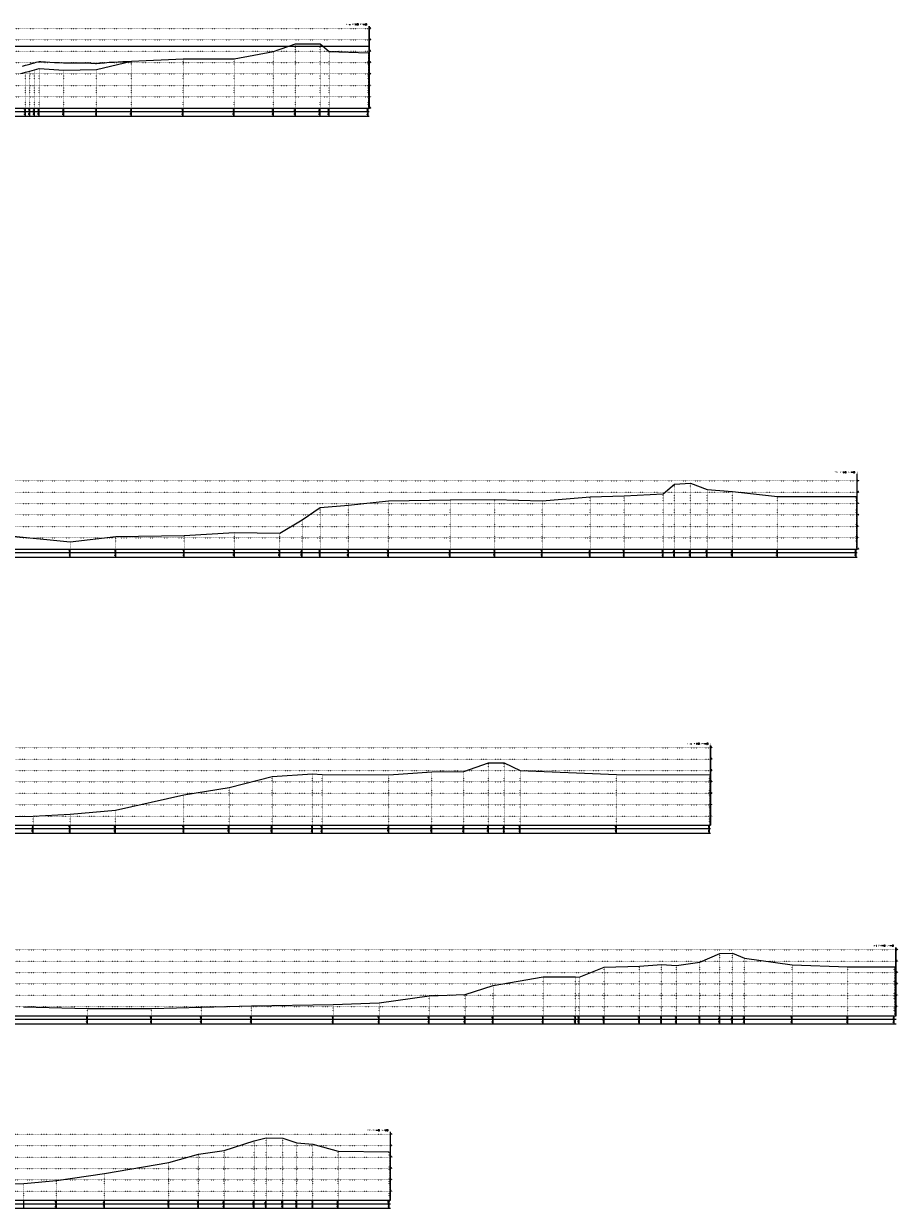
# Model space of a CAD drawing. Extents: x 391415 to 399140, y 3188456 to 3193757.
# Tile 3 of 3: x 395301 to 399140, y 3188456 to 3193656. Entities that reach past the tile are written whole.
import ezdxf
from ezdxf.enums import TextEntityAlignment as Align

# ---------------------------------------------------------------- set-up
doc = ezdxf.new("R2010")
doc.units = 0
doc.linetypes.add('X4', pattern=[1.6, 0, -1.6])
for name, color, linetype in [('DESIGN_DISTRIBUTED', 3, 'CONTINUOUS'), ('DMX', 1, 'CONTINUOUS'), ('WSE_22_190', 4, 'CONTINUOUS'), ('zdm1', 2, 'CONTINUOUS'), ('ZDMT5', 3, 'CONTINUOUS')]:
    doc.layers.add(name, color=color, linetype=linetype)
doc.styles.add('HZ', font='rs.shx', dxfattribs={"width": 0.8, "bigfont": 'hztxt.shx'})

msp = doc.modelspace()

# ---------------------------------------------------------------- linework, layer by layer
at = {"layer": 'DESIGN_DISTRIBUTED', "color": 3}
msp.add_lwpolyline([(395296.2, 3193470.2), (395308.7, 3193473.5), (395316.2, 3193475.6), (395328.7, 3193479.1), (395336.2, 3193481.1), (395348.7, 3193484.5), (395356.2, 3193486.5), (395368.7, 3193489.8), (395376.2, 3193489.4), (395396.2, 3193488.4), (395416.2, 3193487.4), (395436.2, 3193486.3), (395456.2, 3193485.2), (395476.2, 3193484.1), (395476.9, 3193484), (395496.2, 3193484.3), (395516.2, 3193484.5), (395536.2, 3193484.5), (395556.2, 3193484.2), (395576.2, 3193483.6), (395596.2, 3193482.7), (395616.2, 3193481.4), (395621.3, 3193481), (395636.2, 3193482.8), (395656.2, 3193484.9), (395676.2, 3193486.5), (395696.2, 3193487.8), (395716.2, 3193488.8), (395736.2, 3193489.6), (395756.2, 3193490.3), (395774.7, 3193491.3), (396000.3, 3193501.2), (396224.7, 3193501.7), (396396.8, 3193534.5), (396494.1, 3193568.3), (396601.6, 3193568.3), (396641.2, 3193533.7), (396812.7, 3193528.2)], dxfattribs=at)
at = {"layer": 'DMX', "linetype": 'Continuous', "flags": 128}
for points in [[(395288.7, 3193437.5), (395308.7, 3193442.8), (395328.7, 3193448.3), (395348.7, 3193453.6), (395368.7, 3193458.7), (395476.9, 3193452.2), (395621.3, 3193455.5), (395774.7, 3193491.3), (396000.3, 3193501.2), (396224.7, 3193501.7), (396396.8, 3193534.5), (396494.1, 3193568.3), (396601.6, 3193568.3), (396641.2, 3193533.7), (396812.7, 3193528.2)], [(395225.6, 3191409.2), (395505.5, 3191382.4), (395705.3, 3191405.1), (396005.5, 3191409.7), (396225.6, 3191422.2), (396425.4, 3191419.8), (396522.8, 3191478), (396602.3, 3191532.7), (396726.9, 3191542.2), (396902.1, 3191561.7), (397173.4, 3191565.7), (397369.1, 3191567.7), (397576.8, 3191562.2), (397787.9, 3191578.7), (397936.8, 3191583.2), (398107.4, 3191591.9), (398157.4, 3191634.7), (398226.9, 3191638.7), (398300.5, 3191612), (398412, 3191602.2), (398610, 3191580.8), (398954.1, 3191580.6)], [(394817.9, 3190173), (395343.3, 3190177.4), (395504.6, 3190185.9), (395703.5, 3190204.1), (396004.6, 3190271.7), (396203.5, 3190303.1), (396391.6, 3190351.9), (396568.3, 3190362.9), (396610.7, 3190360.2), (396903, 3190358.9), (397092.2, 3190372.9), (397233.1, 3190374.1), (397340.4, 3190411.9), (397410.5, 3190411.9), (397479.4, 3190378.2), (397902.8, 3190360.1), (398310.6, 3190358.3)], [(395300.4, 3189341.1), (395580.9, 3189332.7), (395861.4, 3189333.3), (396080.9, 3189339), (396300.3, 3189344.5), (396660, 3189351.4), (396861.3, 3189358.8), (397080.8, 3189389), (397239.1, 3189394.4), (397361.3, 3189433.9), (397580.7, 3189473), (397722.9, 3189471.7), (397739, 3189471.1), (397848.8, 3189514.5), (398003.9, 3189519.3), (398100.4, 3189527), (398165.8, 3189521.7), (398268.4, 3189536.4), (398356.2, 3189575.5), (398412.3, 3189576.5), (398464.8, 3189555), (398674, 3189524.8), (398917.9, 3189516), (399122, 3189515.6), (399124.6, 3189515.7)], [(395090.3, 3188558.7), (395301.8, 3188565.6), (395444.5, 3188579.1), (395656, 3188609.4), (395938.8, 3188657.2), (396068.7, 3188693.4), (396181.1, 3188710), (396312.2, 3188751.8), (396365.8, 3188765.4), (396438.1, 3188764.4), (396499.6, 3188743.9), (396570.8, 3188738.3), (396681.5, 3188707), (396905.8, 3188704.7)]]:
    msp.add_lwpolyline(points, dxfattribs=at)
at = {"layer": 'WSE_22_190', "color": 4}
msp.add_line((391496.2, 3193557.2), (396812.7, 3193557.2), dxfattribs=at)
at = {"layer": 'zdm1', "linetype": 'X4'}
for p, q in [((391481.2, 3193635.3), (396827.7, 3193635.3)), ((391481.2, 3193585.3), (396827.7, 3193585.3)), ((391481.2, 3193535.3), (396827.7, 3193535.3)), ((391481.2, 3193485.3), (396827.7, 3193485.3)), ((391481.2, 3193435.3), (396827.7, 3193435.3)), ((391481.2, 3193385.3), (396827.7, 3193385.3)), ((391481.2, 3193335.3), (396827.7, 3193335.3)), ((391481.2, 3193285.3), (396827.7, 3193285.3)), ((391476, 3191649.7), (398969.1, 3191649.7)), ((391476, 3191599.7), (398969.1, 3191599.7)), ((391476, 3191549.7), (398969.1, 3191549.7)), ((391476, 3191499.7), (398969.1, 3191499.7)), ((391476, 3191449.7), (398969.1, 3191449.7)), ((391476, 3191399.7), (398969.1, 3191399.7)), ((391476, 3191349.7), (398969.1, 3191349.7)), ((391449.7, 3190477.9), (398325.6, 3190477.9)), ((391449.7, 3190427.9), (398325.6, 3190427.9)), ((391449.7, 3190377.9), (398325.6, 3190377.9)), ((391449.7, 3190327.9), (398325.6, 3190327.9)), ((391449.7, 3190277.9), (398325.6, 3190277.9)), ((391449.7, 3190227.9), (398325.6, 3190227.9)), ((391449.7, 3190177.9), (398325.6, 3190177.9)), ((391445, 3189591.5), (399139.6, 3189591.5)), ((391445, 3189541.5), (399139.6, 3189541.5)), ((391445, 3189491.5), (399139.6, 3189491.5)), ((391445, 3189441.5), (399139.6, 3189441.5)), ((391445, 3189391.5), (399139.6, 3189391.5)), ((391445, 3189341.5), (399139.6, 3189341.5)), ((391464.9, 3188781.4), (396920.8, 3188781.4)), ((391464.9, 3188731.4), (396920.8, 3188731.4)), ((391464.9, 3188681.4), (396920.8, 3188681.4)), ((391464.9, 3188631.4), (396920.8, 3188631.4)), ((391464.9, 3188581.4), (396920.8, 3188581.4)), ((391464.9, 3188531.4), (396920.8, 3188531.4))]:
    msp.add_line(p, q, dxfattribs=at)
at = {"layer": 'zdm1', "linetype": 'Continuous'}
for p, q in [((396817.2, 3193285.3), (396817.2, 3193645.3)), ((396818.2, 3193285.3), (396818.2, 3193645.3)), ((391451.2, 3193270.3), (396817.7, 3193270.3)), ((391451.2, 3193250.3), (396817.7, 3193250.3)), ((391496.2, 3193285.3), (396817.7, 3193285.3)), ((398958.6, 3191349.7), (398958.6, 3191679.7)), ((398959.6, 3191349.7), (398959.6, 3191679.7)), ((391446, 3191334.7), (398959.1, 3191334.7)), ((391491, 3191349.7), (398959.1, 3191349.7)), ((391446, 3191314.7), (398959.1, 3191314.7)), ((398315.1, 3190137.9), (398315.1, 3190487.9)), ((398316.1, 3190137.9), (398316.1, 3190487.9)), ((391464.7, 3190137.9), (398315.6, 3190137.9)), ((391419.7, 3190122.9), (398315.6, 3190122.9)), ((391419.7, 3190102.9), (398315.6, 3190102.9)), ((399129.1, 3189301.5), (399129.1, 3189601.5)), ((399130.1, 3189301.5), (399130.1, 3189601.5)), ((391460, 3189301.5), (399129.6, 3189301.5)), ((391415, 3189286.5), (399129.6, 3189286.5)), ((391415, 3189266.5), (399129.6, 3189266.5)), ((396910.3, 3188491.4), (396910.3, 3188791.4)), ((396911.3, 3188491.4), (396911.3, 3188791.4)), ((391434.9, 3188476.4), (396910.8, 3188476.4)), ((391479.9, 3188491.4), (396910.8, 3188491.4)), ((391434.9, 3188456.4), (396910.8, 3188456.4))]:
    msp.add_line(p, q, dxfattribs=at)
at = {"layer": 'zdm1', "linetype": 'Continuous', "const_width": 1, "flags": 128}
for points in [[(396817.7, 3193635.3), (396817.7, 3193645.3)], [(396817.7, 3193615.3), (396817.7, 3193625.3)], [(396817.7, 3193595.3), (396817.7, 3193605.3)], [(396817.7, 3193575.3), (396817.7, 3193585.3)], [(396817.7, 3193555.3), (396817.7, 3193565.3)], [(396817.7, 3193535.3), (396817.7, 3193545.3)], [(396817.7, 3193515.3), (396817.7, 3193525.3)], [(396817.7, 3193495.3), (396817.7, 3193505.3)], [(396817.7, 3193475.3), (396817.7, 3193485.3)], [(396817.7, 3193455.3), (396817.7, 3193465.3)], [(396817.7, 3193435.3), (396817.7, 3193445.3)], [(396817.7, 3193415.3), (396817.7, 3193425.3)], [(396817.7, 3193395.3), (396817.7, 3193405.3)], [(396817.7, 3193375.3), (396817.7, 3193385.3)], [(396817.7, 3193355.3), (396817.7, 3193365.3)], [(396817.7, 3193335.3), (396817.7, 3193345.3)], [(396817.7, 3193315.3), (396817.7, 3193325.3)], [(396817.7, 3193295.3), (396817.7, 3193305.3)], [(398959.1, 3191679.7), (398959.1, 3191689.7)], [(398959.1, 3191659.7), (398959.1, 3191669.7)], [(398959.1, 3191639.7), (398959.1, 3191649.7)], [(398959.1, 3191619.7), (398959.1, 3191629.7)], [(398959.1, 3191599.7), (398959.1, 3191609.7)], [(398959.1, 3191579.7), (398959.1, 3191589.7)], [(398959.1, 3191559.7), (398959.1, 3191569.7)], [(398959.1, 3191539.7), (398959.1, 3191549.7)], [(398959.1, 3191519.7), (398959.1, 3191529.7)], [(398959.1, 3191499.7), (398959.1, 3191509.7)], [(398959.1, 3191479.7), (398959.1, 3191489.7)], [(398959.1, 3191459.7), (398959.1, 3191469.7)], [(398959.1, 3191439.7), (398959.1, 3191449.7)], [(398959.1, 3191419.7), (398959.1, 3191429.7)], [(398959.1, 3191399.7), (398959.1, 3191409.7)], [(398959.1, 3191379.7), (398959.1, 3191389.7)], [(398959.1, 3191359.7), (398959.1, 3191369.7)], [(398315.6, 3190487.9), (398315.6, 3190497.9)], [(398315.6, 3190467.9), (398315.6, 3190477.9)], [(398315.6, 3190447.9), (398315.6, 3190457.9)], [(398315.6, 3190427.9), (398315.6, 3190437.9)], [(398315.6, 3190407.9), (398315.6, 3190417.9)], [(398315.6, 3190387.9), (398315.6, 3190397.9)], [(398315.6, 3190367.9), (398315.6, 3190377.9)], [(398315.6, 3190347.9), (398315.6, 3190357.9)], [(398315.6, 3190327.9), (398315.6, 3190337.9)], [(398315.6, 3190307.9), (398315.6, 3190317.9)], [(398315.6, 3190287.9), (398315.6, 3190297.9)], [(398315.6, 3190267.9), (398315.6, 3190277.9)], [(398315.6, 3190247.9), (398315.6, 3190257.9)], [(398315.6, 3190227.9), (398315.6, 3190237.9)], [(398315.6, 3190207.9), (398315.6, 3190217.9)], [(398315.6, 3190187.9), (398315.6, 3190197.9)], [(398315.6, 3190167.9), (398315.6, 3190177.9)], [(398315.6, 3190147.9), (398315.6, 3190157.9)], [(399129.6, 3189591.5), (399129.6, 3189601.5)], [(399129.6, 3189571.5), (399129.6, 3189581.5)], [(399129.6, 3189551.5), (399129.6, 3189561.5)], [(399129.6, 3189531.5), (399129.6, 3189541.5)], [(399129.6, 3189511.5), (399129.6, 3189521.5)], [(399129.6, 3189491.5), (399129.6, 3189501.5)], [(399129.6, 3189471.5), (399129.6, 3189481.5)], [(399129.6, 3189451.5), (399129.6, 3189461.5)], [(399129.6, 3189431.5), (399129.6, 3189441.5)], [(399129.6, 3189411.5), (399129.6, 3189421.5)], [(399129.6, 3189391.5), (399129.6, 3189401.5)], [(399129.6, 3189371.5), (399129.6, 3189381.5)], [(399129.6, 3189351.5), (399129.6, 3189361.5)], [(399129.6, 3189331.5), (399129.6, 3189341.5)], [(399129.6, 3189311.5), (399129.6, 3189321.5)], [(396910.8, 3188781.4), (396910.8, 3188791.4)], [(396910.8, 3188761.4), (396910.8, 3188771.4)], [(396910.8, 3188741.4), (396910.8, 3188751.4)], [(396910.8, 3188721.4), (396910.8, 3188731.4)], [(396910.8, 3188701.4), (396910.8, 3188711.4)], [(396910.8, 3188681.4), (396910.8, 3188691.4)], [(396910.8, 3188661.4), (396910.8, 3188671.4)], [(396910.8, 3188641.4), (396910.8, 3188651.4)], [(396910.8, 3188621.4), (396910.8, 3188631.4)], [(396910.8, 3188601.4), (396910.8, 3188611.4)], [(396910.8, 3188581.4), (396910.8, 3188591.4)], [(396910.8, 3188561.4), (396910.8, 3188571.4)], [(396910.8, 3188541.4), (396910.8, 3188551.4)], [(396910.8, 3188521.4), (396910.8, 3188531.4)], [(396910.8, 3188501.4), (396910.8, 3188511.4)]]:
    msp.add_lwpolyline(points, dxfattribs=at)
at = {"layer": 'ZDMT5', "linetype": 'X4'}
for p, q in [((396494.1, 3193285.3), (396494.1, 3193568.3)), ((396601.6, 3193285.3), (396601.6, 3193568.3)), ((396396.8, 3193285.3), (396396.8, 3193534.5)), ((396641.2, 3193285.3), (396641.2, 3193533.7)), ((396812.7, 3193285.3), (396812.7, 3193528.2)), ((395348.7, 3193285.3), (395348.7, 3193453.6)), ((395368.7, 3193285.3), (395368.7, 3193458.7)), ((395476.9, 3193285.3), (395476.9, 3193452.2)), ((395621.3, 3193285.3), (395621.3, 3193455.5)), ((395774.7, 3193285.3), (395774.7, 3193491.3)), ((396000.3, 3193285.3), (396000.3, 3193501.2)), ((396224.7, 3193285.3), (396224.7, 3193501.7)), ((395308.7, 3193285.3), (395308.7, 3193442.8)), ((395328.7, 3193285.3), (395328.7, 3193448.3)), ((398157.4, 3191349.7), (398157.4, 3191634.7)), ((398226.9, 3191349.7), (398226.9, 3191638.7)), ((397936.8, 3191349.7), (397936.8, 3191583.2)), ((398107.4, 3191349.7), (398107.4, 3191591.9)), ((398300.5, 3191349.7), (398300.5, 3191612)), ((398412, 3191349.7), (398412, 3191602.2)), ((398610, 3191349.7), (398610, 3191580.8)), ((398954.1, 3191349.7), (398954.1, 3191580.6)), ((396602.3, 3191349.7), (396602.3, 3191532.7)), ((396726.9, 3191349.7), (396726.9, 3191542.2)), ((396902.1, 3191349.7), (396902.1, 3191561.7)), ((397173.4, 3191349.7), (397173.4, 3191565.7)), ((397369.1, 3191349.7), (397369.1, 3191567.7)), ((397576.8, 3191349.7), (397576.8, 3191562.2)), ((397787.9, 3191349.7), (397787.9, 3191578.7)), ((396522.8, 3191349.7), (396522.8, 3191478)), ((395505.5, 3191349.7), (395505.5, 3191382.4)), ((395705.3, 3191349.7), (395705.3, 3191405.1)), ((396005.5, 3191349.7), (396005.5, 3191409.7)), ((396225.6, 3191349.7), (396225.6, 3191422.2)), ((396425.4, 3191349.7), (396425.4, 3191419.8)), ((397340.4, 3190137.9), (397340.4, 3190411.9)), ((397410.5, 3190137.9), (397410.5, 3190411.9)), ((396391.6, 3190137.9), (396391.6, 3190351.9)), ((396568.3, 3190137.9), (396568.3, 3190362.9)), ((396610.7, 3190137.9), (396610.7, 3190360.2)), ((396903, 3190137.9), (396903, 3190358.9)), ((397092.2, 3190137.9), (397092.2, 3190372.9)), ((397233.1, 3190137.9), (397233.1, 3190374.1)), ((397479.4, 3190137.9), (397479.4, 3190378.2)), ((397902.8, 3190137.9), (397902.8, 3190360.1)), ((398310.6, 3190137.9), (398310.6, 3190358.3)), ((396203.5, 3190137.9), (396203.5, 3190303.1)), ((396004.6, 3190137.9), (396004.6, 3190271.7)), ((395343.3, 3190137.9), (395343.3, 3190177.4)), ((395504.6, 3190137.9), (395504.6, 3190185.9)), ((395703.5, 3190137.9), (395703.5, 3190204.1)), ((398356.2, 3189301.5), (398356.2, 3189575.5)), ((398412.3, 3189301.5), (398412.3, 3189576.5)), ((398464.8, 3189301.5), (398464.8, 3189555)), ((397848.8, 3189301.5), (397848.8, 3189514.5)), ((398003.9, 3189301.5), (398003.9, 3189519.3)), ((398100.4, 3189301.5), (398100.4, 3189527)), ((398165.8, 3189301.5), (398165.8, 3189521.7)), ((398268.4, 3189301.5), (398268.4, 3189536.4)), ((398674, 3189301.5), (398674, 3189524.8)), ((398917.9, 3189301.5), (398917.9, 3189516)), ((399122, 3189301.5), (399122, 3189515.6)), ((399124.6, 3189301.5), (399124.6, 3189515.7)), ((397580.7, 3189301.5), (397580.7, 3189473)), ((397722.9, 3189301.5), (397722.9, 3189471.7)), ((397739, 3189301.5), (397739, 3189471.1)), ((397361.3, 3189301.5), (397361.3, 3189433.9)), ((396300.3, 3189301.5), (396300.3, 3189344.5)), ((396660, 3189301.5), (396660, 3189351.4)), ((396861.3, 3189301.5), (396861.3, 3189358.8)), ((397080.8, 3189301.5), (397080.8, 3189389)), ((397239.1, 3189301.5), (397239.1, 3189394.4)), ((395580.9, 3189301.5), (395580.9, 3189332.7)), ((395861.4, 3189301.5), (395861.4, 3189333.3)), ((396080.9, 3189301.5), (396080.9, 3189339)), ((396312.2, 3188491.4), (396312.2, 3188751.8)), ((396365.8, 3188491.4), (396365.8, 3188765.4)), ((396438.1, 3188491.4), (396438.1, 3188764.4)), ((396499.6, 3188491.4), (396499.6, 3188743.9)), ((396570.8, 3188491.4), (396570.8, 3188738.3)), ((396068.7, 3188491.4), (396068.7, 3188693.4)), ((396181.1, 3188491.4), (396181.1, 3188710)), ((396681.5, 3188491.4), (396681.5, 3188707)), ((396905.8, 3188491.4), (396905.8, 3188704.7)), ((395938.8, 3188491.4), (395938.8, 3188657.2)), ((395301.8, 3188491.4), (395301.8, 3188565.6)), ((395444.5, 3188491.4), (395444.5, 3188579.1)), ((395656, 3188491.4), (395656, 3188609.4))]:
    msp.add_line(p, q, dxfattribs=at)
at = {"layer": 'ZDMT5', "linetype": 'Continuous'}
for p, q in [((395308.7, 3193250.3), (395308.7, 3193285.3)), ((395328.7, 3193250.3), (395328.7, 3193285.3)), ((395348.7, 3193250.3), (395348.7, 3193285.3)), ((395368.7, 3193250.3), (395368.7, 3193285.3)), ((395476.9, 3193250.3), (395476.9, 3193285.3)), ((395621.3, 3193250.3), (395621.3, 3193285.3)), ((395774.7, 3193250.3), (395774.7, 3193285.3)), ((396000.3, 3193250.3), (396000.3, 3193285.3)), ((396224.7, 3193250.3), (396224.7, 3193285.3)), ((396396.8, 3193250.3), (396396.8, 3193285.3)), ((396494.1, 3193250.3), (396494.1, 3193285.3)), ((396601.6, 3193250.3), (396601.6, 3193285.3)), ((396641.2, 3193250.3), (396641.2, 3193285.3)), ((396812.7, 3193250.3), (396812.7, 3193285.3)), ((395505.5, 3191314.7), (395505.5, 3191349.7)), ((395705.3, 3191314.7), (395705.3, 3191349.7)), ((396005.5, 3191314.7), (396005.5, 3191349.7)), ((396225.6, 3191314.7), (396225.6, 3191349.7)), ((396425.4, 3191314.7), (396425.4, 3191349.7)), ((396522.8, 3191314.7), (396522.8, 3191349.7)), ((396602.3, 3191314.7), (396602.3, 3191349.7)), ((396726.9, 3191314.7), (396726.9, 3191349.7)), ((396902.1, 3191314.7), (396902.1, 3191349.7)), ((397173.4, 3191314.7), (397173.4, 3191349.7)), ((397369.1, 3191314.7), (397369.1, 3191349.7)), ((397576.8, 3191314.7), (397576.8, 3191349.7)), ((397787.9, 3191314.7), (397787.9, 3191349.7)), ((397936.8, 3191314.7), (397936.8, 3191349.7)), ((398107.4, 3191314.7), (398107.4, 3191349.7)), ((398157.4, 3191314.7), (398157.4, 3191349.7)), ((398226.9, 3191314.7), (398226.9, 3191349.7)), ((398300.5, 3191314.7), (398300.5, 3191349.7)), ((398412, 3191314.7), (398412, 3191349.7)), ((398610, 3191314.7), (398610, 3191349.7)), ((398954.1, 3191314.7), (398954.1, 3191349.7)), ((395343.3, 3190102.9), (395343.3, 3190137.9)), ((395504.6, 3190102.9), (395504.6, 3190137.9)), ((395703.5, 3190102.9), (395703.5, 3190137.9)), ((396004.6, 3190102.9), (396004.6, 3190137.9)), ((396203.5, 3190102.9), (396203.5, 3190137.9)), ((396391.6, 3190102.9), (396391.6, 3190137.9)), ((396568.3, 3190102.9), (396568.3, 3190137.9)), ((396610.7, 3190102.9), (396610.7, 3190137.9)), ((396903, 3190102.9), (396903, 3190137.9)), ((397092.2, 3190102.9), (397092.2, 3190137.9)), ((397233.1, 3190102.9), (397233.1, 3190137.9)), ((397340.4, 3190102.9), (397340.4, 3190137.9)), ((397410.5, 3190102.9), (397410.5, 3190137.9)), ((397479.4, 3190102.9), (397479.4, 3190137.9)), ((397902.8, 3190102.9), (397902.8, 3190137.9)), ((398310.6, 3190102.9), (398310.6, 3190137.9)), ((395580.9, 3189266.5), (395580.9, 3189301.5)), ((395861.4, 3189266.5), (395861.4, 3189301.5)), ((396080.9, 3189266.5), (396080.9, 3189301.5)), ((396300.3, 3189266.5), (396300.3, 3189301.5)), ((396660, 3189266.5), (396660, 3189301.5)), ((396861.3, 3189266.5), (396861.3, 3189301.5)), ((397080.8, 3189266.5), (397080.8, 3189301.5)), ((397239.1, 3189266.5), (397239.1, 3189301.5)), ((397361.3, 3189266.5), (397361.3, 3189301.5)), ((397580.7, 3189266.5), (397580.7, 3189301.5)), ((397722.9, 3189266.5), (397722.9, 3189301.5)), ((397739, 3189266.5), (397739, 3189301.5)), ((397848.8, 3189266.5), (397848.8, 3189301.5)), ((398003.9, 3189266.5), (398003.9, 3189301.5)), ((398100.4, 3189266.5), (398100.4, 3189301.5)), ((398165.8, 3189266.5), (398165.8, 3189301.5)), ((398268.4, 3189266.5), (398268.4, 3189301.5)), ((398356.2, 3189266.5), (398356.2, 3189301.5)), ((398412.3, 3189266.5), (398412.3, 3189301.5)), ((398464.8, 3189266.5), (398464.8, 3189301.5)), ((398674, 3189266.5), (398674, 3189301.5)), ((398917.9, 3189266.5), (398917.9, 3189301.5)), ((399122, 3189266.5), (399122, 3189301.5)), ((395301.8, 3188456.4), (395301.8, 3188491.4)), ((395444.5, 3188456.4), (395444.5, 3188491.4)), ((395656, 3188456.4), (395656, 3188491.4)), ((395938.8, 3188456.4), (395938.8, 3188491.4)), ((396068.7, 3188456.4), (396068.7, 3188491.4)), ((396181.1, 3188456.4), (396181.1, 3188491.4)), ((396312.2, 3188456.4), (396312.2, 3188491.4)), ((396365.8, 3188456.4), (396365.8, 3188491.4)), ((396438.1, 3188456.4), (396438.1, 3188491.4)), ((396499.6, 3188456.4), (396499.6, 3188491.4)), ((396570.8, 3188456.4), (396570.8, 3188491.4)), ((396681.5, 3188456.4), (396681.5, 3188491.4)), ((396905.8, 3188456.4), (396905.8, 3188491.4))]:
    msp.add_line(p, q, dxfattribs=at)

# ---------------------------------------------------------------- texts
at = {"layer": 'zdm1', "linetype": 'Continuous', "style": 'HZ', "width": 0.8}
for s, p in [('30', (396818.7, 3193635.3)), ('25', (396818.7, 3193585.3)), ('20', (396818.7, 3193535.3)), ('15', (396818.7, 3193485.3)), ('10', (396818.7, 3193435.3)), ('5', (396818.7, 3193385.3)), ('0', (396818.7, 3193335.3)), ('-5', (396818.7, 3193285.3)), ('25', (398960.1, 3191649.7)), ('20', (398960.1, 3191599.7)), ('15', (398960.1, 3191549.7)), ('10', (398960.1, 3191499.7)), ('5', (398960.1, 3191449.7)), ('0', (398960.1, 3191399.7)), ('-5', (398960.1, 3191349.7)), ('30', (398316.6, 3190477.9)), ('25', (398316.6, 3190427.9)), ('20', (398316.6, 3190377.9)), ('15', (398316.6, 3190327.9)), ('10', (398316.6, 3190277.9)), ('5', (398316.6, 3190227.9)), ('0', (398316.6, 3190177.9)), ('25', (399130.6, 3189591.5)), ('20', (399130.6, 3189541.5)), ('15', (399130.6, 3189491.5)), ('10', (399130.6, 3189441.5)), ('5', (399130.6, 3189391.5)), ('0', (399130.6, 3189341.5)), ('25', (396911.8, 3188781.4)), ('20', (396911.8, 3188731.4)), ('15', (396911.8, 3188681.4)), ('10', (396911.8, 3188631.4)), ('5', (396911.8, 3188581.4)), ('0', (396911.8, 3188531.4))]:
    msp.add_text(s, height=3, dxfattribs=at).set_placement(p)
at = {"layer": 'ZDMT5', "linetype": 'Continuous', "style": 'HZ', "width": 0.8}
for p in [(396807.7, 3193650.3), (398949.1, 3191684.7), (398305.6, 3190492.9), (399119.6, 3189606.5), (396900.8, 3188796.4)]:
    msp.add_text('比例尺:  横向 1:100  纵向 1:100', height=5, dxfattribs=at).set_placement(p, align=Align.RIGHT)
for s, p in [('10.74', (395308.2, 3193277.8)), ('381.2', (395308.2, 3193260.3)), ('11.30', (395328.2, 3193277.8)), ('383.2', (395328.2, 3193260.3)), ('11.83', (395348.2, 3193277.8)), ('385.2', (395348.2, 3193260.3)), ('12.34', (395368.2, 3193277.8)), ('387.2', (395368.2, 3193260.3)), ('11.69', (395476.4, 3193277.8)), ('398.1', (395476.4, 3193260.3)), ('12.02', (395620.8, 3193277.8)), ('412.5', (395620.8, 3193260.3)), ('15.60', (395774.2, 3193277.8)), ('427.8', (395774.2, 3193260.3)), ('16.59', (395999.8, 3193277.8)), ('450.4', (395999.8, 3193260.3)), ('16.64', (396224.2, 3193277.8)), ('472.8', (396224.2, 3193260.3)), ('19.92', (396396.3, 3193277.8)), ('490.1', (396396.3, 3193260.3)), ('23.30', (396493.6, 3193277.8)), ('499.8', (396493.6, 3193260.3)), ('23.30', (396601.1, 3193277.8)), ('510.5', (396601.1, 3193260.3)), ('19.84', (396640.7, 3193277.8)), ('514.5', (396640.7, 3193260.3)), ('19.29', (396812.2, 3193277.8)), ('531.6', (396812.2, 3193260.3)), ('-1.73', (395505, 3191342.2)), ('401.5', (395505, 3191324.7)), ('0.54', (395704.8, 3191342.2)), ('421.4', (395704.8, 3191324.7)), ('1.00', (396005, 3191342.2)), ('451.5', (396005, 3191324.7)), ('2.26', (396225.1, 3191342.2)), ('473.5', (396225.1, 3191324.7)), ('2.02', (396424.9, 3191342.2)), ('493.4', (396424.9, 3191324.7)), ('7.83', (396522.3, 3191342.2)), ('503.2', (396522.3, 3191324.7)), ('13.30', (396601.8, 3191342.2)), ('511.1', (396601.8, 3191324.7)), ('14.26', (396726.4, 3191342.2)), ('523.6', (396726.4, 3191324.7)), ('16.20', (396901.6, 3191342.2)), ('541.1', (396901.6, 3191324.7)), ('16.60', (397172.9, 3191342.2)), ('568.2', (397172.9, 3191324.7)), ('16.80', (397368.6, 3191342.2)), ('587.8', (397368.6, 3191324.7)), ('16.25', (397576.3, 3191342.2)), ('608.6', (397576.3, 3191324.7)), ('17.90', (397787.4, 3191342.2)), ('629.7', (397787.4, 3191324.7)), ('18.35', (397936.3, 3191342.2)), ('644.6', (397936.3, 3191324.7)), ('19.22', (398106.9, 3191342.2)), ('661.6', (398106.9, 3191324.7)), ('23.50', (398156.9, 3191342.2)), ('666.6', (398156.9, 3191324.7)), ('23.90', (398226.4, 3191342.2)), ('673.6', (398226.4, 3191324.7)), ('21.23', (398300, 3191342.2)), ('681.0', (398300, 3191324.7)), ('20.25', (398411.5, 3191342.2)), ('692.1', (398411.5, 3191324.7)), ('18.11', (398609.5, 3191342.2)), ('711.9', (398609.5, 3191324.7)), ('18.09', (398953.6, 3191342.2)), ('746.3', (398953.6, 3191324.7)), ('-0.05', (395342.8, 3190130.4)), ('0.81', (395504.1, 3190130.4)), ('2.62', (395703, 3190130.4)), ('9.38', (396004.1, 3190130.4)), ('12.52', (396203, 3190130.4)), ('17.40', (396391.1, 3190130.4)), ('18.50', (396567.8, 3190130.4)), ('18.23', (396610.2, 3190130.4)), ('18.10', (396902.5, 3190130.4)), ('19.50', (397091.7, 3190130.4)), ('19.62', (397232.6, 3190130.4)), ('23.40', (397339.9, 3190130.4)), ('23.40', (397410, 3190130.4)), ('20.03', (397478.9, 3190130.4)), ('18.22', (397902.3, 3190130.4)), ('18.04', (398310.1, 3190130.4)), ('387.9', (395342.8, 3190112.9)), ('404.0', (395504.1, 3190112.9)), ('423.9', (395703, 3190112.9)), ('454.0', (396004.1, 3190112.9)), ('473.9', (396203, 3190112.9)), ('492.7', (396391.1, 3190112.9)), ('510.4', (396567.8, 3190112.9)), ('514.6', (396610.2, 3190112.9)), ('543.8', (396902.5, 3190112.9)), ('562.8', (397091.7, 3190112.9)), ('576.8', (397232.6, 3190112.9)), ('587.6', (397339.9, 3190112.9)), ('594.6', (397410, 3190112.9)), ('601.5', (397478.9, 3190112.9)), ('643.8', (397902.3, 3190112.9)), ('684.6', (398310.1, 3190112.9)), ('-0.88', (395580.4, 3189294)), ('-0.82', (395860.9, 3189294)), ('-0.25', (396080.4, 3189294)), ('0.30', (396299.8, 3189294)), ('0.99', (396659.5, 3189294)), ('1.73', (396860.8, 3189294)), ('4.75', (397080.3, 3189294)), ('5.29', (397238.6, 3189294)), ('9.24', (397360.8, 3189294)), ('13.15', (397580.2, 3189294)), ('13.02', (397722.4, 3189294)), ('12.96', (397738.5, 3189294)), ('17.30', (397848.3, 3189294)), ('17.78', (398003.4, 3189294)), ('18.55', (398099.9, 3189294)), ('18.02', (398165.3, 3189294)), ('19.49', (398267.9, 3189294)), ('23.40', (398355.7, 3189294)), ('23.50', (398411.8, 3189294)), ('21.35', (398464.3, 3189294)), ('18.33', (398673.5, 3189294)), ('17.45', (398917.4, 3189294)), ('17.41', (399121.5, 3189294)), ('412.1', (395580.4, 3189276.5)), ('440.1', (395860.9, 3189276.5)), ('462.1', (396080.4, 3189276.5)), ('484.0', (396299.8, 3189276.5)), ('520.0', (396659.5, 3189276.5)), ('540.1', (396860.8, 3189276.5)), ('562.1', (397080.3, 3189276.5)), ('577.9', (397238.6, 3189276.5)), ('590.1', (397360.8, 3189276.5)), ('612.1', (397580.2, 3189276.5)), ('626.3', (397722.4, 3189276.5)), ('627.9', (397738.5, 3189276.5)), ('638.9', (397848.3, 3189276.5)), ('654.4', (398003.4, 3189276.5)), ('664.0', (398099.9, 3189276.5)), ('670.6', (398165.3, 3189276.5)), ('680.8', (398267.9, 3189276.5)), ('689.6', (398355.7, 3189276.5)), ('695.2', (398411.8, 3189276.5)), ('700.5', (398464.3, 3189276.5)), ('721.4', (398673.5, 3189276.5)), ('745.8', (398917.4, 3189276.5)), ('766.2', (399121.5, 3189276.5)), ('396.5', (395444, 3188466.4)), ('4.78', (395444, 3188483.9)), ('7.81', (395655.5, 3188483.9)), ('417.6', (395655.5, 3188466.4)), ('12.59', (395938.3, 3188483.9)), ('445.9', (395938.3, 3188466.4)), ('16.20', (396068.2, 3188483.9)), ('458.9', (396068.2, 3188466.4)), ('17.86', (396180.6, 3188483.9)), ('470.1', (396180.6, 3188466.4)), ('22.04', (396311.7, 3188483.9)), ('483.2', (396311.7, 3188466.4)), ('23.40', (396365.3, 3188483.9)), ('488.6', (396365.3, 3188466.4)), ('23.30', (396437.6, 3188483.9)), ('495.8', (396437.6, 3188466.4)), ('21.25', (396499.1, 3188483.9)), ('502.0', (396499.1, 3188466.4)), ('20.69', (396570.3, 3188483.9)), ('509.1', (396570.3, 3188466.4)), ('17.56', (396681, 3188483.9)), ('520.2', (396681, 3188466.4)), ('17.33', (396905.3, 3188483.9)), ('542.6', (396905.3, 3188466.4))]:
    msp.add_text(s, height=3, rotation=90, dxfattribs=at).set_placement(p, align=Align.BOTTOM_CENTER)

doc.saveas('drawing.dxf')
